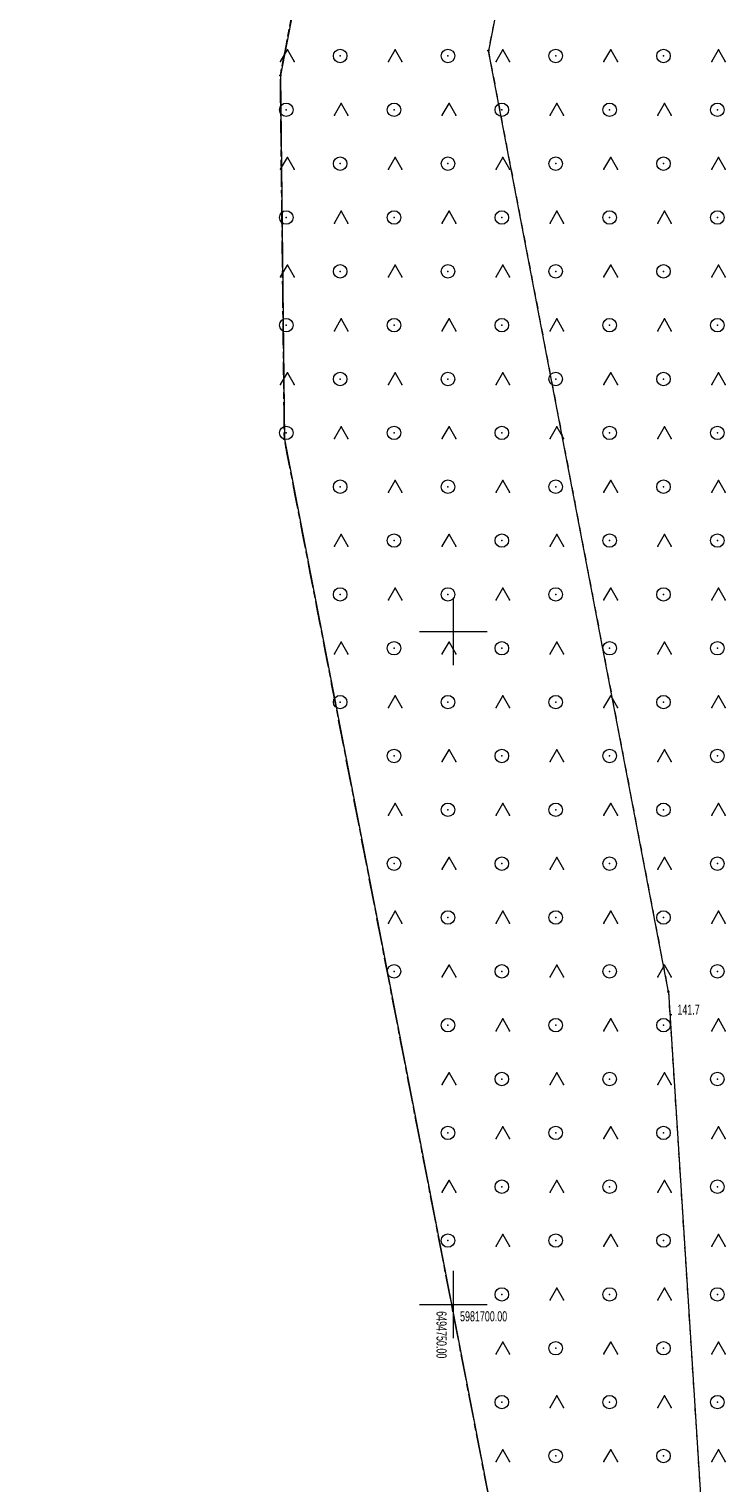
# Model space of a CAD drawing. Extents: x 6456700 to 6518119, y 5963420 to 5980059.
# Tile 126 of 256: x 6511987 to 6512039, y 5965236 to 5965344. Entities that reach past the tile are written whole.
import ezdxf
from ezdxf.enums import TextEntityAlignment as Align

# ---------------------------------------------------------------- set-up
doc = ezdxf.new("R2010")
doc.units = 0
doc.header["$MEASUREMENT"] = 0
doc.linetypes.add('L_0_03', pattern=[1, 0.5, -0.5])
doc.linetypes.add('L_0_5A', pattern=[0.75, 0.5, -0.25])
doc.layers.get('0').update_dxf_attribs({"color": 2, "linetype": 'CONTINUOUS', "lineweight": 5})
for name, color, linetype, lineweight in [('203_punkt_graniczny', 7, 'CONTINUOUS', 18), ('218_kontur_uzytku_gruntowego', 96, 'L_0_03', 18), ('219_dzialka_ewidencyjna', 7, 'CONTINUOUS', 18), ('pikieta_naturalna', 7, 'CONTINUOUS', 18), ('pikieta_naturalna_Atr2', 7, 'CONTINUOUS', 18), ('siatka_krzyrzy', 7, 'CONTINUOUS', 18), ('teren_zalesiony', 7, 'CONTINUOUS', 18)]:
    doc.layers.add(name, color=color, linetype=linetype, lineweight=lineweight)
doc.styles.get("Standard").update_dxf_attribs({"font": 'txt', "width": 0.75})

# ---------------------------------------------------------------- blocks, each defined once
blk = doc.blocks.new('mdcp_nowa')
at = {"layer": '203_punkt_graniczny', "linetype": 'Continuous', "lineweight": 18, "true_color": 0x000000}
for points in [[(6494752.6, 5981793.09, 1), (6494752.6, 5981793.18, 1)], [(6494737.16, 5981791.25, 1), (6494737.16, 5981791.34, 1)], [(6494737.46, 5981764.24, 1), (6494737.46, 5981764.33, 1)], [(6494765.96, 5981723.19, 1), (6494765.96, 5981723.28, 1)]]:
    blk.add_hatch(color=18, dxfattribs=at).paths.add_polyline_path(points)
at = {"layer": 'pikieta_naturalna', "linetype": 'Continuous', "lineweight": 18, "true_color": 0x000000}
blk.add_hatch(color=18, dxfattribs=at).paths.add_polyline_path([(6494766.13, 5981721.49, 1), (6494766.13, 5981721.58, 1)])
at = {"layer": '203_punkt_graniczny', "color": 7, "linetype": 'Continuous', "lineweight": 18}
for centre in [(6494752.6, 5981793.14), (6494737.16, 5981791.3), (6494737.46, 5981764.28), (6494765.96, 5981723.23)]:
    blk.add_circle(centre, 0.045, dxfattribs=at)
at = {"layer": '203_punkt_graniczny'}
for p in [(6494752.6, 5981793.14), (6494737.16, 5981791.3), (6494737.46, 5981764.28), (6494765.96, 5981723.23)]:
    blk.add_point(p, dxfattribs=at)
at = {"layer": '218_kontur_uzytku_gruntowego', "lineweight": 18, "flags": 128}
for points in [[(6494769.34, 5981878.61), (6494752.6, 5981793.14)], [(6494737.16, 5981791.3), (6494749.04, 5981852.67)], [(6494752.6, 5981793.14), (6494765.96, 5981723.23)], [(6494737.46, 5981764.28), (6494737.16, 5981791.3)], [(6494755.66, 5981670.01), (6494737.46, 5981764.28)], [(6494765.96, 5981723.23), (6494768.64, 5981681.14)]]:
    blk.add_lwpolyline(points, dxfattribs=at)
at = {"layer": '218_kontur_uzytku_gruntowego'}
for p in [(6494752.6, 5981793.14), (6494752.6, 5981793.14), (6494737.16, 5981791.3), (6494737.16, 5981791.3), (6494737.46, 5981764.28), (6494737.46, 5981764.28), (6494765.96, 5981723.23), (6494765.96, 5981723.23)]:
    blk.add_point(p, dxfattribs=at)
at = {"layer": '219_dzialka_ewidencyjna', "color": 3, "linetype": 'Continuous', "lineweight": 18, "flags": 128}
for points in [[(6494769.34, 5981878.61), (6494752.6, 5981793.14)], [(6494749.04, 5981852.67), (6494737.16, 5981791.3)], [(6494765.96, 5981723.23), (6494752.6, 5981793.14)], [(6494737.16, 5981791.3), (6494737.46, 5981764.28)], [(6494737.46, 5981764.28), (6494755.66, 5981670.01)], [(6494765.96, 5981723.23), (6494770.08, 5981658.6)]]:
    blk.add_lwpolyline(points, dxfattribs=at)
at = {"layer": '219_dzialka_ewidencyjna', "color": 3}
for p in [(6494752.6, 5981793.14), (6494752.6, 5981793.14), (6494737.16, 5981791.3), (6494737.16, 5981791.3), (6494737.46, 5981764.28), (6494737.46, 5981764.28), (6494765.96, 5981723.23), (6494765.96, 5981723.23)]:
    blk.add_point(p, dxfattribs=at)
at = {"layer": 'pikieta_naturalna', "color": 7, "linetype": 'Continuous', "lineweight": 18}
blk.add_circle((6494766.13, 5981721.53), 0.045, dxfattribs=at)
at = {"layer": 'pikieta_naturalna'}
blk.add_point((6494766.13, 5981721.53), dxfattribs=at)
at = {"layer": 'siatka_krzyrzy', "linetype": 'Continuous', "lineweight": 18, "flags": 128}
for points in [[(6494750, 5981747.5), (6494750, 5981752.5)], [(6494747.5, 5981750), (6494752.5, 5981750)], [(6494750, 5981697.5), (6494750, 5981702.5)], [(6494747.5, 5981700), (6494752.5, 5981700)]]:
    blk.add_lwpolyline(points, dxfattribs=at)
at = {"layer": 'teren_zalesiony', "color": 7, "linetype": 'L_0_5A', "lineweight": 18, "flags": 128}
blk.add_lwpolyline([(6494749.04, 5981637.69), (6494755.66, 5981670.01), (6494737.46, 5981764.28), (6494737.16, 5981791.3), (6494749.04, 5981852.67), (6494764.75, 5981913.45), (6494775.9, 5981961.48), (6494777.87, 5981989.51), (6494783.45, 5982011.84), (6494839.49, 5982122.69), (6494841.39, 5982126.46), (6494851.65, 5982122.44), (6494855, 5982121.3), (6494865.72, 5982117.22), (6494882.84, 5982111.12), (6494875.44, 5982082.97), (6494872.69, 5982068.07), (6494858.39, 5982010.52), (6494853.7, 5981995.39), (6494844.87, 5981972.24), (6494839.8, 5981948.29), (6494834.59, 5981918.29), (6494833.67, 5981895.64), (6494825.04, 5981866.45), (6494815.66, 5981839.49), (6494806.63, 5981812.44), (6494796.98, 5981779.38), (6494788.24, 5981753.69), (6494779.47, 5981722.59), (6494776.56, 5981704.35), (6494773.52, 5981676.05), (6494771.09, 5981650.72), (6494766.1, 5981631.37), (6494758.67, 5981613.63), (6494743.13, 5981581.66), (6494718.51, 5981591.3), (6494736.43, 5981613.92)], close=True, dxfattribs=at)
at = {"layer": 'teren_zalesiony', "color": 7, "linetype": 'Continuous', "lineweight": 18, "flags": 128}
for points in [[(6494737.18, 5981792.34), (6494737.68, 5981793.21)], [(6494737.68, 5981793.21), (6494738.18, 5981792.34)], [(6494745.18, 5981792.34), (6494745.68, 5981793.21)], [(6494745.68, 5981793.21), (6494746.18, 5981792.34)], [(6494753.18, 5981792.34), (6494753.68, 5981793.21)], [(6494753.68, 5981793.21), (6494754.18, 5981792.34)], [(6494761.18, 5981792.34), (6494761.68, 5981793.21)], [(6494761.68, 5981793.21), (6494762.18, 5981792.34)], [(6494769.18, 5981792.34), (6494769.68, 5981793.21)], [(6494769.68, 5981793.21), (6494770.18, 5981792.34)], [(6494741.18, 5981788.34), (6494741.68, 5981789.21)], [(6494741.68, 5981789.21), (6494742.18, 5981788.34)], [(6494749.18, 5981788.34), (6494749.68, 5981789.21)], [(6494749.68, 5981789.21), (6494750.18, 5981788.34)], [(6494757.18, 5981788.34), (6494757.68, 5981789.21)], [(6494757.68, 5981789.21), (6494758.18, 5981788.34)], [(6494765.18, 5981788.34), (6494765.68, 5981789.21)], [(6494765.68, 5981789.21), (6494766.18, 5981788.34)], [(6494737.18, 5981784.34), (6494737.68, 5981785.21)], [(6494737.68, 5981785.21), (6494738.18, 5981784.34)], [(6494745.18, 5981784.34), (6494745.68, 5981785.21)], [(6494745.68, 5981785.21), (6494746.18, 5981784.34)], [(6494753.18, 5981784.34), (6494753.68, 5981785.21)], [(6494753.68, 5981785.21), (6494754.18, 5981784.34)], [(6494761.18, 5981784.34), (6494761.68, 5981785.21)], [(6494761.68, 5981785.21), (6494762.18, 5981784.34)], [(6494769.18, 5981784.34), (6494769.68, 5981785.21)], [(6494769.68, 5981785.21), (6494770.18, 5981784.34)], [(6494741.18, 5981780.34), (6494741.68, 5981781.21)], [(6494741.68, 5981781.21), (6494742.18, 5981780.34)], [(6494749.18, 5981780.34), (6494749.68, 5981781.21)], [(6494749.68, 5981781.21), (6494750.18, 5981780.34)], [(6494757.18, 5981780.34), (6494757.68, 5981781.21)], [(6494757.68, 5981781.21), (6494758.18, 5981780.34)], [(6494765.18, 5981780.34), (6494765.68, 5981781.21)], [(6494765.68, 5981781.21), (6494766.18, 5981780.34)], [(6494737.18, 5981776.34), (6494737.68, 5981777.21)], [(6494737.68, 5981777.21), (6494738.18, 5981776.34)], [(6494745.18, 5981776.34), (6494745.68, 5981777.21)], [(6494745.68, 5981777.21), (6494746.18, 5981776.34)], [(6494753.18, 5981776.34), (6494753.68, 5981777.21)], [(6494753.68, 5981777.21), (6494754.18, 5981776.34)], [(6494761.18, 5981776.34), (6494761.68, 5981777.21)], [(6494761.68, 5981777.21), (6494762.18, 5981776.34)], [(6494769.18, 5981776.34), (6494769.68, 5981777.21)], [(6494769.68, 5981777.21), (6494770.18, 5981776.34)], [(6494741.18, 5981772.34), (6494741.68, 5981773.21)], [(6494741.68, 5981773.21), (6494742.18, 5981772.34)], [(6494749.18, 5981772.34), (6494749.68, 5981773.21)], [(6494749.68, 5981773.21), (6494750.18, 5981772.34)], [(6494757.18, 5981772.34), (6494757.68, 5981773.21)], [(6494757.68, 5981773.21), (6494758.18, 5981772.34)], [(6494765.18, 5981772.34), (6494765.68, 5981773.21)], [(6494765.68, 5981773.21), (6494766.18, 5981772.34)], [(6494737.18, 5981768.34), (6494737.68, 5981769.21)], [(6494737.68, 5981769.21), (6494738.18, 5981768.34)], [(6494745.18, 5981768.34), (6494745.68, 5981769.21)], [(6494745.68, 5981769.21), (6494746.18, 5981768.34)], [(6494753.18, 5981768.34), (6494753.68, 5981769.21)], [(6494753.68, 5981769.21), (6494754.18, 5981768.34)], [(6494761.18, 5981768.34), (6494761.68, 5981769.21)], [(6494761.68, 5981769.21), (6494762.18, 5981768.34)], [(6494769.18, 5981768.34), (6494769.68, 5981769.21)], [(6494769.68, 5981769.21), (6494770.18, 5981768.34)], [(6494741.18, 5981764.34), (6494741.68, 5981765.21)], [(6494741.68, 5981765.21), (6494742.18, 5981764.34)], [(6494749.18, 5981764.34), (6494749.68, 5981765.21)], [(6494749.68, 5981765.21), (6494750.18, 5981764.34)], [(6494757.18, 5981764.34), (6494757.68, 5981765.21)], [(6494757.68, 5981765.21), (6494758.18, 5981764.34)], [(6494765.18, 5981764.34), (6494765.68, 5981765.21)], [(6494765.68, 5981765.21), (6494766.18, 5981764.34)], [(6494745.18, 5981760.34), (6494745.68, 5981761.21)], [(6494745.68, 5981761.21), (6494746.18, 5981760.34)], [(6494753.18, 5981760.34), (6494753.68, 5981761.21)], [(6494753.68, 5981761.21), (6494754.18, 5981760.34)], [(6494761.18, 5981760.34), (6494761.68, 5981761.21)], [(6494761.68, 5981761.21), (6494762.18, 5981760.34)], [(6494769.18, 5981760.34), (6494769.68, 5981761.21)], [(6494769.68, 5981761.21), (6494770.18, 5981760.34)], [(6494741.18, 5981756.34), (6494741.68, 5981757.21)], [(6494741.68, 5981757.21), (6494742.18, 5981756.34)], [(6494749.18, 5981756.34), (6494749.68, 5981757.21)], [(6494749.68, 5981757.21), (6494750.18, 5981756.34)], [(6494757.18, 5981756.34), (6494757.68, 5981757.21)], [(6494757.68, 5981757.21), (6494758.18, 5981756.34)], [(6494765.18, 5981756.34), (6494765.68, 5981757.21)], [(6494765.68, 5981757.21), (6494766.18, 5981756.34)], [(6494745.18, 5981752.34), (6494745.68, 5981753.21)], [(6494745.68, 5981753.21), (6494746.18, 5981752.34)], [(6494753.18, 5981752.34), (6494753.68, 5981753.21)], [(6494753.68, 5981753.21), (6494754.18, 5981752.34)], [(6494761.18, 5981752.34), (6494761.68, 5981753.21)], [(6494761.68, 5981753.21), (6494762.18, 5981752.34)], [(6494769.18, 5981752.34), (6494769.68, 5981753.21)], [(6494769.68, 5981753.21), (6494770.18, 5981752.34)], [(6494741.18, 5981748.34), (6494741.68, 5981749.21)], [(6494741.68, 5981749.21), (6494742.18, 5981748.34)], [(6494749.18, 5981748.34), (6494749.68, 5981749.21)], [(6494749.68, 5981749.21), (6494750.18, 5981748.34)], [(6494757.18, 5981748.34), (6494757.68, 5981749.21)], [(6494757.68, 5981749.21), (6494758.18, 5981748.34)], [(6494765.18, 5981748.34), (6494765.68, 5981749.21)], [(6494765.68, 5981749.21), (6494766.18, 5981748.34)], [(6494745.18, 5981744.34), (6494745.68, 5981745.21)], [(6494745.68, 5981745.21), (6494746.18, 5981744.34)], [(6494753.18, 5981744.34), (6494753.68, 5981745.21)], [(6494753.68, 5981745.21), (6494754.18, 5981744.34)], [(6494761.18, 5981744.34), (6494761.68, 5981745.21)], [(6494761.68, 5981745.21), (6494762.18, 5981744.34)], [(6494769.18, 5981744.34), (6494769.68, 5981745.21)], [(6494769.68, 5981745.21), (6494770.18, 5981744.34)], [(6494749.18, 5981740.34), (6494749.68, 5981741.21)], [(6494749.68, 5981741.21), (6494750.18, 5981740.34)], [(6494757.18, 5981740.34), (6494757.68, 5981741.21)], [(6494757.68, 5981741.21), (6494758.18, 5981740.34)], [(6494765.18, 5981740.34), (6494765.68, 5981741.21)], [(6494765.68, 5981741.21), (6494766.18, 5981740.34)], [(6494745.18, 5981736.34), (6494745.68, 5981737.21)], [(6494745.68, 5981737.21), (6494746.18, 5981736.34)], [(6494753.18, 5981736.34), (6494753.68, 5981737.21)], [(6494753.68, 5981737.21), (6494754.18, 5981736.34)], [(6494761.18, 5981736.34), (6494761.68, 5981737.21)], [(6494761.68, 5981737.21), (6494762.18, 5981736.34)], [(6494769.18, 5981736.34), (6494769.68, 5981737.21)], [(6494769.68, 5981737.21), (6494770.18, 5981736.34)], [(6494749.18, 5981732.34), (6494749.68, 5981733.21)], [(6494749.68, 5981733.21), (6494750.18, 5981732.34)], [(6494757.18, 5981732.34), (6494757.68, 5981733.21)], [(6494757.68, 5981733.21), (6494758.18, 5981732.34)], [(6494765.18, 5981732.34), (6494765.68, 5981733.21)], [(6494765.68, 5981733.21), (6494766.18, 5981732.34)], [(6494745.18, 5981728.34), (6494745.68, 5981729.21)], [(6494745.68, 5981729.21), (6494746.18, 5981728.34)], [(6494753.18, 5981728.34), (6494753.68, 5981729.21)], [(6494753.68, 5981729.21), (6494754.18, 5981728.34)], [(6494761.18, 5981728.34), (6494761.68, 5981729.21)], [(6494761.68, 5981729.21), (6494762.18, 5981728.34)], [(6494769.18, 5981728.34), (6494769.68, 5981729.21)], [(6494769.68, 5981729.21), (6494770.18, 5981728.34)], [(6494749.18, 5981724.34), (6494749.68, 5981725.21)], [(6494749.68, 5981725.21), (6494750.18, 5981724.34)], [(6494757.18, 5981724.34), (6494757.68, 5981725.21)], [(6494757.68, 5981725.21), (6494758.18, 5981724.34)], [(6494765.18, 5981724.34), (6494765.68, 5981725.21)], [(6494765.68, 5981725.21), (6494766.18, 5981724.34)], [(6494753.18, 5981720.34), (6494753.68, 5981721.21)], [(6494753.68, 5981721.21), (6494754.18, 5981720.34)], [(6494761.18, 5981720.34), (6494761.68, 5981721.21)], [(6494761.68, 5981721.21), (6494762.18, 5981720.34)], [(6494769.18, 5981720.34), (6494769.68, 5981721.21)], [(6494769.68, 5981721.21), (6494770.18, 5981720.34)], [(6494749.18, 5981716.34), (6494749.68, 5981717.21)], [(6494749.68, 5981717.21), (6494750.18, 5981716.34)], [(6494757.18, 5981716.34), (6494757.68, 5981717.21)], [(6494757.68, 5981717.21), (6494758.18, 5981716.34)], [(6494765.18, 5981716.34), (6494765.68, 5981717.21)], [(6494765.68, 5981717.21), (6494766.18, 5981716.34)], [(6494753.18, 5981712.34), (6494753.68, 5981713.21)], [(6494753.68, 5981713.21), (6494754.18, 5981712.34)], [(6494761.18, 5981712.34), (6494761.68, 5981713.21)], [(6494761.68, 5981713.21), (6494762.18, 5981712.34)], [(6494769.18, 5981712.34), (6494769.68, 5981713.21)], [(6494769.68, 5981713.21), (6494770.18, 5981712.34)], [(6494749.18, 5981708.34), (6494749.68, 5981709.21)], [(6494749.68, 5981709.21), (6494750.18, 5981708.34)], [(6494757.18, 5981708.34), (6494757.68, 5981709.21)], [(6494757.68, 5981709.21), (6494758.18, 5981708.34)], [(6494765.18, 5981708.34), (6494765.68, 5981709.21)], [(6494765.68, 5981709.21), (6494766.18, 5981708.34)], [(6494753.18, 5981704.34), (6494753.68, 5981705.21)], [(6494753.68, 5981705.21), (6494754.18, 5981704.34)], [(6494761.18, 5981704.34), (6494761.68, 5981705.21)], [(6494761.68, 5981705.21), (6494762.18, 5981704.34)], [(6494769.18, 5981704.34), (6494769.68, 5981705.21)], [(6494769.68, 5981705.21), (6494770.18, 5981704.34)], [(6494757.18, 5981700.34), (6494757.68, 5981701.21)], [(6494757.68, 5981701.21), (6494758.18, 5981700.34)], [(6494765.18, 5981700.34), (6494765.68, 5981701.21)], [(6494765.68, 5981701.21), (6494766.18, 5981700.34)], [(6494753.18, 5981696.34), (6494753.68, 5981697.21)], [(6494753.68, 5981697.21), (6494754.18, 5981696.34)], [(6494761.18, 5981696.34), (6494761.68, 5981697.21)], [(6494761.68, 5981697.21), (6494762.18, 5981696.34)], [(6494769.18, 5981696.34), (6494769.68, 5981697.21)], [(6494769.68, 5981697.21), (6494770.18, 5981696.34)], [(6494757.18, 5981692.34), (6494757.68, 5981693.21)], [(6494757.68, 5981693.21), (6494758.18, 5981692.34)], [(6494765.18, 5981692.34), (6494765.68, 5981693.21)], [(6494765.68, 5981693.21), (6494766.18, 5981692.34)], [(6494753.18, 5981688.34), (6494753.68, 5981689.21)], [(6494753.68, 5981689.21), (6494754.18, 5981688.34)], [(6494761.18, 5981688.34), (6494761.68, 5981689.21)], [(6494761.68, 5981689.21), (6494762.18, 5981688.34)], [(6494769.18, 5981688.34), (6494769.68, 5981689.21)], [(6494769.68, 5981689.21), (6494770.18, 5981688.34)]]:
    blk.add_lwpolyline(points, dxfattribs=at)
at = {"layer": 'teren_zalesiony', "color": 7, "linetype": 'Continuous', "lineweight": 18}
for centre in [(6494741.6, 5981792.75), (6494749.6, 5981792.75), (6494757.6, 5981792.75), (6494765.6, 5981792.75), (6494737.6, 5981788.75), (6494745.6, 5981788.75), (6494753.6, 5981788.75), (6494761.6, 5981788.75), (6494769.6, 5981788.75), (6494741.6, 5981784.75), (6494749.6, 5981784.75), (6494757.6, 5981784.75), (6494765.6, 5981784.75), (6494737.6, 5981780.75), (6494745.6, 5981780.75), (6494753.6, 5981780.75), (6494761.6, 5981780.75), (6494769.6, 5981780.75), (6494741.6, 5981776.75), (6494749.6, 5981776.75), (6494757.6, 5981776.75), (6494765.6, 5981776.75), (6494737.6, 5981772.75), (6494745.6, 5981772.75), (6494753.6, 5981772.75), (6494761.6, 5981772.75), (6494769.6, 5981772.75), (6494741.6, 5981768.75), (6494749.6, 5981768.75), (6494757.6, 5981768.75), (6494765.6, 5981768.75), (6494737.6, 5981764.75), (6494745.6, 5981764.75), (6494753.6, 5981764.75), (6494761.6, 5981764.75), (6494769.6, 5981764.75), (6494741.6, 5981760.75), (6494749.6, 5981760.75), (6494757.6, 5981760.75), (6494765.6, 5981760.75), (6494745.6, 5981756.75), (6494753.6, 5981756.75), (6494761.6, 5981756.75), (6494769.6, 5981756.75), (6494741.6, 5981752.75), (6494749.6, 5981752.75), (6494757.6, 5981752.75), (6494765.6, 5981752.75), (6494745.6, 5981748.75), (6494753.6, 5981748.75), (6494761.6, 5981748.75), (6494769.6, 5981748.75), (6494741.6, 5981744.75), (6494749.6, 5981744.75), (6494757.6, 5981744.75), (6494765.6, 5981744.75), (6494745.6, 5981740.75), (6494753.6, 5981740.75), (6494761.6, 5981740.75), (6494769.6, 5981740.75), (6494749.6, 5981736.75), (6494757.6, 5981736.75), (6494765.6, 5981736.75), (6494745.6, 5981732.75), (6494753.6, 5981732.75), (6494761.6, 5981732.75), (6494769.6, 5981732.75), (6494749.6, 5981728.75), (6494757.6, 5981728.75), (6494765.6, 5981728.75), (6494745.6, 5981724.75), (6494753.6, 5981724.75), (6494761.6, 5981724.75), (6494769.6, 5981724.75), (6494749.6, 5981720.75), (6494757.6, 5981720.75), (6494765.6, 5981720.75), (6494753.6, 5981716.75), (6494761.6, 5981716.75), (6494769.6, 5981716.75), (6494749.6, 5981712.75), (6494757.6, 5981712.75), (6494765.6, 5981712.75), (6494753.6, 5981708.75), (6494761.6, 5981708.75), (6494769.6, 5981708.75), (6494749.6, 5981704.75), (6494757.6, 5981704.75), (6494765.6, 5981704.75), (6494753.6, 5981700.75), (6494761.6, 5981700.75), (6494769.6, 5981700.75), (6494757.6, 5981696.75), (6494765.6, 5981696.75), (6494753.6, 5981692.75), (6494761.6, 5981692.75), (6494769.6, 5981692.75), (6494757.6, 5981688.75), (6494765.6, 5981688.75)]:
    blk.add_circle(centre, 0.5, dxfattribs=at)
at = {"layer": 'teren_zalesiony'}
for p in [(6494737.68, 5981793.21), (6494737.68, 5981793.21), (6494745.68, 5981793.21), (6494745.68, 5981793.21), (6494753.68, 5981793.21), (6494753.68, 5981793.21), (6494761.68, 5981793.21), (6494761.68, 5981793.21), (6494769.68, 5981793.21), (6494769.68, 5981793.21), (6494737.18, 5981792.34), (6494738.18, 5981792.34), (6494741.6, 5981792.75), (6494745.18, 5981792.34), (6494746.18, 5981792.34), (6494749.6, 5981792.75), (6494753.18, 5981792.34), (6494754.18, 5981792.34), (6494757.6, 5981792.75), (6494761.18, 5981792.34), (6494762.18, 5981792.34), (6494765.6, 5981792.75), (6494769.18, 5981792.34), (6494770.18, 5981792.34), (6494737.16, 5981791.3), (6494737.6, 5981788.75), (6494741.68, 5981789.21), (6494741.68, 5981789.21), (6494745.6, 5981788.75), (6494749.68, 5981789.21), (6494749.68, 5981789.21), (6494753.6, 5981788.75), (6494757.68, 5981789.21), (6494757.68, 5981789.21), (6494761.6, 5981788.75), (6494765.68, 5981789.21), (6494765.68, 5981789.21), (6494769.6, 5981788.75), (6494741.18, 5981788.34), (6494742.18, 5981788.34), (6494749.18, 5981788.34), (6494750.18, 5981788.34), (6494757.18, 5981788.34), (6494758.18, 5981788.34), (6494765.18, 5981788.34), (6494766.18, 5981788.34), (6494737.68, 5981785.21), (6494737.68, 5981785.21), (6494745.68, 5981785.21), (6494745.68, 5981785.21), (6494753.68, 5981785.21), (6494753.68, 5981785.21), (6494761.68, 5981785.21), (6494761.68, 5981785.21), (6494769.68, 5981785.21), (6494769.68, 5981785.21), (6494737.18, 5981784.34), (6494738.18, 5981784.34), (6494741.6, 5981784.75), (6494745.18, 5981784.34), (6494746.18, 5981784.34), (6494749.6, 5981784.75), (6494753.18, 5981784.34), (6494754.18, 5981784.34), (6494757.6, 5981784.75), (6494761.18, 5981784.34), (6494762.18, 5981784.34), (6494765.6, 5981784.75), (6494769.18, 5981784.34), (6494770.18, 5981784.34), (6494741.68, 5981781.21), (6494741.68, 5981781.21), (6494749.68, 5981781.21), (6494749.68, 5981781.21), (6494757.68, 5981781.21), (6494757.68, 5981781.21), (6494765.68, 5981781.21), (6494765.68, 5981781.21), (6494737.6, 5981780.75), (6494741.18, 5981780.34), (6494742.18, 5981780.34), (6494745.6, 5981780.75), (6494749.18, 5981780.34), (6494750.18, 5981780.34), (6494753.6, 5981780.75), (6494757.18, 5981780.34), (6494758.18, 5981780.34), (6494761.6, 5981780.75), (6494765.18, 5981780.34), (6494766.18, 5981780.34), (6494769.6, 5981780.75), (6494737.68, 5981777.21), (6494737.68, 5981777.21), (6494741.6, 5981776.75), (6494745.68, 5981777.21), (6494745.68, 5981777.21), (6494749.6, 5981776.75), (6494753.68, 5981777.21), (6494753.68, 5981777.21), (6494757.6, 5981776.75), (6494761.68, 5981777.21), (6494761.68, 5981777.21), (6494765.6, 5981776.75), (6494769.68, 5981777.21), (6494769.68, 5981777.21), (6494737.18, 5981776.34), (6494738.18, 5981776.34), (6494745.18, 5981776.34), (6494746.18, 5981776.34), (6494753.18, 5981776.34), (6494754.18, 5981776.34), (6494761.18, 5981776.34), (6494762.18, 5981776.34), (6494769.18, 5981776.34), (6494770.18, 5981776.34), (6494737.6, 5981772.75), (6494741.18, 5981772.34), (6494741.68, 5981773.21), (6494741.68, 5981773.21), (6494742.18, 5981772.34), (6494745.6, 5981772.75), (6494749.18, 5981772.34), (6494749.68, 5981773.21), (6494749.68, 5981773.21), (6494750.18, 5981772.34), (6494753.6, 5981772.75), (6494757.18, 5981772.34), (6494757.68, 5981773.21), (6494757.68, 5981773.21), (6494758.18, 5981772.34), (6494761.6, 5981772.75), (6494765.18, 5981772.34), (6494765.68, 5981773.21), (6494765.68, 5981773.21), (6494766.18, 5981772.34), (6494769.6, 5981772.75), (6494737.68, 5981769.21), (6494737.68, 5981769.21), (6494745.68, 5981769.21), (6494745.68, 5981769.21), (6494753.68, 5981769.21), (6494753.68, 5981769.21), (6494761.68, 5981769.21), (6494761.68, 5981769.21), (6494769.68, 5981769.21), (6494769.68, 5981769.21), (6494737.18, 5981768.34), (6494738.18, 5981768.34), (6494741.6, 5981768.75), (6494745.18, 5981768.34), (6494746.18, 5981768.34), (6494749.6, 5981768.75), (6494753.18, 5981768.34), (6494754.18, 5981768.34), (6494757.6, 5981768.75), (6494761.18, 5981768.34), (6494762.18, 5981768.34), (6494765.6, 5981768.75), (6494769.18, 5981768.34), (6494770.18, 5981768.34), (6494737.6, 5981764.75), (6494741.68, 5981765.21), (6494741.68, 5981765.21), (6494745.6, 5981764.75), (6494749.68, 5981765.21), (6494749.68, 5981765.21), (6494753.6, 5981764.75), (6494757.68, 5981765.21), (6494757.68, 5981765.21), (6494761.6, 5981764.75), (6494765.68, 5981765.21), (6494765.68, 5981765.21), (6494769.6, 5981764.75), (6494737.46, 5981764.28), (6494741.18, 5981764.34), (6494742.18, 5981764.34), (6494749.18, 5981764.34), (6494750.18, 5981764.34), (6494757.18, 5981764.34), (6494758.18, 5981764.34), (6494765.18, 5981764.34), (6494766.18, 5981764.34), (6494741.6, 5981760.75), (6494745.68, 5981761.21), (6494745.68, 5981761.21), (6494749.6, 5981760.75), (6494753.68, 5981761.21), (6494753.68, 5981761.21), (6494757.6, 5981760.75), (6494761.68, 5981761.21), (6494761.68, 5981761.21), (6494765.6, 5981760.75), (6494769.68, 5981761.21), (6494769.68, 5981761.21), (6494745.18, 5981760.34), (6494746.18, 5981760.34), (6494753.18, 5981760.34), (6494754.18, 5981760.34), (6494761.18, 5981760.34), (6494762.18, 5981760.34), (6494769.18, 5981760.34), (6494770.18, 5981760.34), (6494741.68, 5981757.21), (6494741.68, 5981757.21), (6494749.68, 5981757.21), (6494749.68, 5981757.21), (6494757.68, 5981757.21), (6494757.68, 5981757.21), (6494765.68, 5981757.21), (6494765.68, 5981757.21), (6494741.18, 5981756.34), (6494742.18, 5981756.34), (6494745.6, 5981756.75), (6494749.18, 5981756.34), (6494750.18, 5981756.34), (6494753.6, 5981756.75), (6494757.18, 5981756.34), (6494758.18, 5981756.34), (6494761.6, 5981756.75), (6494765.18, 5981756.34), (6494766.18, 5981756.34), (6494769.6, 5981756.75), (6494745.68, 5981753.21), (6494745.68, 5981753.21), (6494753.68, 5981753.21), (6494753.68, 5981753.21), (6494761.68, 5981753.21), (6494761.68, 5981753.21), (6494769.68, 5981753.21), (6494769.68, 5981753.21), (6494741.6, 5981752.75), (6494745.18, 5981752.34), (6494746.18, 5981752.34), (6494749.6, 5981752.75), (6494753.18, 5981752.34), (6494754.18, 5981752.34), (6494757.6, 5981752.75), (6494761.18, 5981752.34), (6494762.18, 5981752.34), (6494765.6, 5981752.75), (6494769.18, 5981752.34), (6494770.18, 5981752.34), (6494741.68, 5981749.21), (6494741.68, 5981749.21), (6494745.6, 5981748.75), (6494749.68, 5981749.21), (6494749.68, 5981749.21), (6494753.6, 5981748.75), (6494757.68, 5981749.21), (6494757.68, 5981749.21), (6494761.6, 5981748.75), (6494765.68, 5981749.21), (6494765.68, 5981749.21), (6494769.6, 5981748.75), (6494741.18, 5981748.34), (6494742.18, 5981748.34), (6494749.18, 5981748.34), (6494750.18, 5981748.34), (6494757.18, 5981748.34), (6494758.18, 5981748.34), (6494765.18, 5981748.34), (6494766.18, 5981748.34), (6494741.6, 5981744.75), (6494745.18, 5981744.34), (6494745.68, 5981745.21), (6494745.68, 5981745.21), (6494746.18, 5981744.34), (6494749.6, 5981744.75), (6494753.18, 5981744.34), (6494753.68, 5981745.21), (6494753.68, 5981745.21), (6494754.18, 5981744.34), (6494757.6, 5981744.75), (6494761.18, 5981744.34), (6494761.68, 5981745.21), (6494761.68, 5981745.21), (6494762.18, 5981744.34), (6494765.6, 5981744.75), (6494769.18, 5981744.34), (6494769.68, 5981745.21), (6494769.68, 5981745.21), (6494770.18, 5981744.34), (6494749.68, 5981741.21), (6494749.68, 5981741.21), (6494757.68, 5981741.21), (6494757.68, 5981741.21), (6494765.68, 5981741.21), (6494765.68, 5981741.21), (6494745.6, 5981740.75), (6494749.18, 5981740.34), (6494750.18, 5981740.34), (6494753.6, 5981740.75), (6494757.18, 5981740.34), (6494758.18, 5981740.34), (6494761.6, 5981740.75), (6494765.18, 5981740.34), (6494766.18, 5981740.34), (6494769.6, 5981740.75), (6494745.68, 5981737.21), (6494745.68, 5981737.21), (6494749.6, 5981736.75), (6494753.68, 5981737.21), (6494753.68, 5981737.21), (6494757.6, 5981736.75), (6494761.68, 5981737.21), (6494761.68, 5981737.21), (6494765.6, 5981736.75), (6494769.68, 5981737.21), (6494769.68, 5981737.21), (6494745.18, 5981736.34), (6494746.18, 5981736.34), (6494753.18, 5981736.34), (6494754.18, 5981736.34), (6494761.18, 5981736.34), (6494762.18, 5981736.34), (6494769.18, 5981736.34), (6494770.18, 5981736.34), (6494745.6, 5981732.75), (6494749.18, 5981732.34), (6494749.68, 5981733.21), (6494749.68, 5981733.21), (6494750.18, 5981732.34), (6494753.6, 5981732.75), (6494757.18, 5981732.34), (6494757.68, 5981733.21), (6494757.68, 5981733.21), (6494758.18, 5981732.34), (6494761.6, 5981732.75), (6494765.18, 5981732.34), (6494765.68, 5981733.21), (6494765.68, 5981733.21), (6494766.18, 5981732.34), (6494769.6, 5981732.75), (6494745.68, 5981729.21), (6494745.68, 5981729.21), (6494753.68, 5981729.21), (6494753.68, 5981729.21), (6494761.68, 5981729.21), (6494761.68, 5981729.21), (6494769.68, 5981729.21), (6494769.68, 5981729.21), (6494745.18, 5981728.34), (6494746.18, 5981728.34), (6494749.6, 5981728.75), (6494753.18, 5981728.34), (6494754.18, 5981728.34), (6494757.6, 5981728.75), (6494761.18, 5981728.34), (6494762.18, 5981728.34), (6494765.6, 5981728.75), (6494769.18, 5981728.34), (6494770.18, 5981728.34), (6494745.6, 5981724.75), (6494749.68, 5981725.21), (6494749.68, 5981725.21), (6494753.6, 5981724.75), (6494757.68, 5981725.21), (6494757.68, 5981725.21), (6494761.6, 5981724.75), (6494765.68, 5981725.21), (6494765.68, 5981725.21), (6494769.6, 5981724.75), (6494749.18, 5981724.34), (6494750.18, 5981724.34), (6494757.18, 5981724.34), (6494758.18, 5981724.34), (6494765.18, 5981724.34), (6494766.18, 5981724.34), (6494749.6, 5981720.75), (6494753.68, 5981721.21), (6494753.68, 5981721.21), (6494757.6, 5981720.75), (6494761.68, 5981721.21), (6494761.68, 5981721.21), (6494765.6, 5981720.75), (6494769.68, 5981721.21), (6494769.68, 5981721.21), (6494753.18, 5981720.34), (6494754.18, 5981720.34), (6494761.18, 5981720.34), (6494762.18, 5981720.34), (6494769.18, 5981720.34), (6494770.18, 5981720.34), (6494749.68, 5981717.21), (6494749.68, 5981717.21), (6494757.68, 5981717.21), (6494757.68, 5981717.21), (6494765.68, 5981717.21), (6494765.68, 5981717.21), (6494749.18, 5981716.34), (6494750.18, 5981716.34), (6494753.6, 5981716.75), (6494757.18, 5981716.34), (6494758.18, 5981716.34), (6494761.6, 5981716.75), (6494765.18, 5981716.34), (6494766.18, 5981716.34), (6494769.6, 5981716.75), (6494753.68, 5981713.21), (6494753.68, 5981713.21), (6494761.68, 5981713.21), (6494761.68, 5981713.21), (6494769.68, 5981713.21), (6494769.68, 5981713.21), (6494749.6, 5981712.75), (6494753.18, 5981712.34), (6494754.18, 5981712.34), (6494757.6, 5981712.75), (6494761.18, 5981712.34), (6494762.18, 5981712.34), (6494765.6, 5981712.75), (6494769.18, 5981712.34), (6494770.18, 5981712.34), (6494749.68, 5981709.21), (6494749.68, 5981709.21), (6494753.6, 5981708.75), (6494757.68, 5981709.21), (6494757.68, 5981709.21), (6494761.6, 5981708.75), (6494765.68, 5981709.21), (6494765.68, 5981709.21), (6494769.6, 5981708.75), (6494749.18, 5981708.34), (6494750.18, 5981708.34), (6494757.18, 5981708.34), (6494758.18, 5981708.34), (6494765.18, 5981708.34), (6494766.18, 5981708.34), (6494749.6, 5981704.75), (6494753.18, 5981704.34), (6494753.68, 5981705.21), (6494753.68, 5981705.21), (6494754.18, 5981704.34), (6494757.6, 5981704.75), (6494761.18, 5981704.34), (6494761.68, 5981705.21), (6494761.68, 5981705.21), (6494762.18, 5981704.34), (6494765.6, 5981704.75), (6494769.18, 5981704.34), (6494769.68, 5981705.21), (6494769.68, 5981705.21), (6494770.18, 5981704.34), (6494757.68, 5981701.21), (6494757.68, 5981701.21), (6494765.68, 5981701.21), (6494765.68, 5981701.21), (6494753.6, 5981700.75), (6494757.18, 5981700.34), (6494758.18, 5981700.34), (6494761.6, 5981700.75), (6494765.18, 5981700.34), (6494766.18, 5981700.34), (6494769.6, 5981700.75), (6494753.68, 5981697.21), (6494753.68, 5981697.21), (6494757.6, 5981696.75), (6494761.68, 5981697.21), (6494761.68, 5981697.21), (6494765.6, 5981696.75), (6494769.68, 5981697.21), (6494769.68, 5981697.21), (6494753.18, 5981696.34), (6494754.18, 5981696.34), (6494761.18, 5981696.34), (6494762.18, 5981696.34), (6494769.18, 5981696.34), (6494770.18, 5981696.34), (6494753.6, 5981692.75), (6494757.18, 5981692.34), (6494757.68, 5981693.21), (6494757.68, 5981693.21), (6494758.18, 5981692.34), (6494761.6, 5981692.75), (6494765.18, 5981692.34), (6494765.68, 5981693.21), (6494765.68, 5981693.21), (6494766.18, 5981692.34), (6494769.6, 5981692.75), (6494753.68, 5981689.21), (6494753.68, 5981689.21), (6494761.68, 5981689.21), (6494761.68, 5981689.21), (6494769.68, 5981689.21), (6494769.68, 5981689.21), (6494753.18, 5981688.34), (6494754.18, 5981688.34), (6494757.6, 5981688.75), (6494761.18, 5981688.34), (6494762.18, 5981688.34), (6494765.6, 5981688.75), (6494769.18, 5981688.34), (6494770.18, 5981688.34)]:
    blk.add_point(p, dxfattribs=at)
at = {"layer": 'pikieta_naturalna_Atr2', "color": 7, "lineweight": 15, "width": 0.66}
blk.add_text('141.7', height=0.75, dxfattribs=at).set_placement((6494766.63, 5981722.28), align=Align.TOP_LEFT)
at = {"layer": 'siatka_krzyrzy', "lineweight": 15, "width": 0.66}
blk.add_text('6494750.00', height=0.75, rotation=270, dxfattribs=at).set_placement((6494749.5, 5981699.5), align=Align.TOP_LEFT)
blk.add_text('5981700.00', height=0.75, dxfattribs=at).set_placement((6494750.5, 5981699.5), align=Align.TOP_LEFT)

msp = doc.modelspace()

# ---------------------------------------------------------------- block references
at = {"linetype": 'ByBlock'}
msp.add_blockref('mdcp_nowa', (17268.786, -16450.998), dxfattribs=at)

doc.saveas('drawing.dxf')
